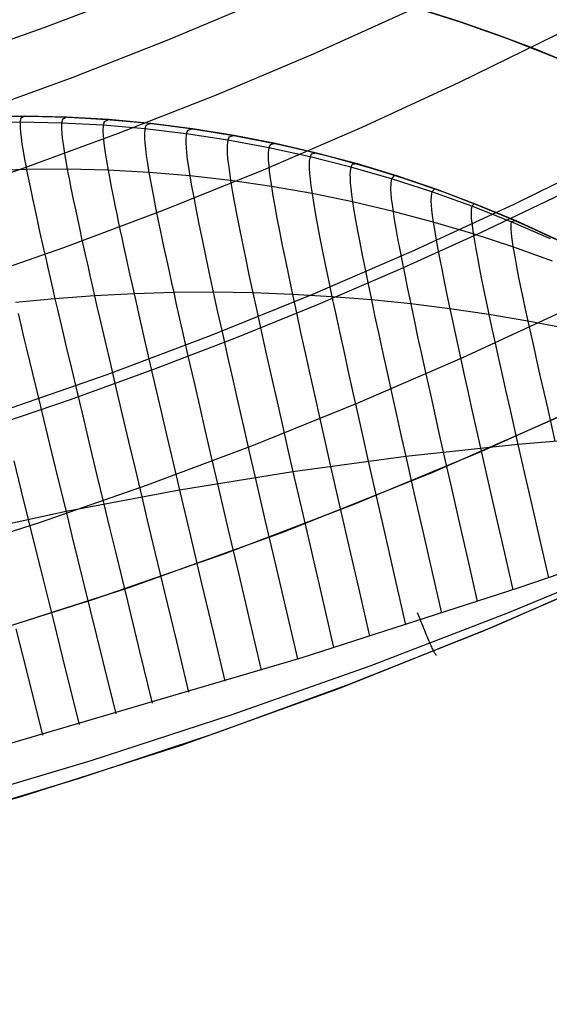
# Model space of a CAD drawing. Header units: millimetres. Extents: x -118 to 118, y -118 to 118.
# Tile 38 of 68: x 34 to 47, y -117 to -94. Entities that reach past the tile are written whole.
import ezdxf

# ---------------------------------------------------------------- set-up
doc = ezdxf.new("R2010")
doc.units = ezdxf.units.MM
doc.header["$MEASUREMENT"] = 0
doc.layers.add('Predefinito', color=5, linetype='Continuous')

msp = doc.modelspace()

# ---------------------------------------------------------------- linework, layer by layer
at = {"layer": 'Predefinito'}
for points in [[(33.558, -103.176), (36.057, -102.308), (38.543, -101.374), (41.016, -100.375), (43.459, -99.318), (45.881, -98.2), (48.282, -97.02), (50.662, -95.779), (53.009, -94.483), (55.325, -93.131), (57.612, -91.723), (59.869, -90.259)], [(40.679, -91.465), (38.768, -92.291), (36.847, -93.075), (34.532, -93.959), (32.209, -94.78), (29.879, -95.54), (27.545, -96.238), (25.209, -96.876), (22.874, -97.454), (20.541, -97.973), (18.212, -98.432), (15.891, -98.833), (13.579, -99.177), (11.28, -99.465), (8.995, -99.698), (6.728, -99.877), (4.475, -100.003), (2.232, -100.078), (-0.004, -100.103), (-1.749, -100.088), (-3.495, -100.042), (-5.246, -99.966), (-7.004, -99.857)], [(33.085, -92.093), (34.256, -92.087), (35.427, -92.122), (36.596, -92.197), (37.762, -92.312), (38.923, -92.467), (40.078, -92.662), (41.226, -92.896), (42.365, -93.17), (43.494, -93.482), (44.611, -93.833), (45.716, -94.222), (46.807, -94.649), (47.883, -95.113), (48.942, -95.613), (49.984, -96.15), (51.006, -96.722), (52.008, -97.328), (52.989, -97.969), (53.947, -98.643), (54.881, -99.349)], [(54.881, -99.349), (54.12, -98.77), (53.338, -98.209), (52.536, -97.667), (51.714, -97.145), (50.873, -96.645), (50.015, -96.167), (49.139, -95.711), (48.247, -95.28), (47.34, -94.873), (46.418, -94.492), (45.483, -94.137), (44.537, -93.808), (43.579, -93.507), (42.612, -93.235), (41.636, -92.99), (40.653, -92.774), (39.664, -92.588), (38.67, -92.43), (37.673, -92.302), (36.675, -92.204), (35.675, -92.135), (34.676, -92.095), (33.679, -92.085)], [(-1.959, -113.483), (1.959, -113.483), (5.875, -113.348), (9.784, -113.078), (13.681, -112.672), (17.562, -112.133), (21.422, -111.46), (25.256, -110.654), (29.06, -109.717), (32.83, -108.648), (36.561, -107.45), (40.248, -106.124), (43.887, -104.672), (47.473, -103.095), (51.004, -101.395), (54.473, -99.574), (57.877, -97.634), (61.213, -95.578)], [(32.914, -96.098), (33.958, -96.085), (35.002, -96.108), (36.044, -96.167), (37.084, -96.261), (38.12, -96.392), (39.151, -96.559), (40.176, -96.761), (41.192, -96.999), (42.2, -97.272), (43.198, -97.579), (44.185, -97.921), (45.159, -98.297), (46.12, -98.706), (47.066, -99.148), (47.996, -99.623), (48.909, -100.13), (49.804, -100.668), (50.68, -101.236), (51.535, -101.835), (52.37, -102.463), (53.182, -103.119)], [(52.882, -102.871), (52.833, -102.832), (52.034, -102.205), (51.214, -101.605), (50.374, -101.033), (49.515, -100.489), (48.638, -99.975), (47.746, -99.492), (46.835, -99.037), (45.91, -98.613), (44.973, -98.221), (44.022, -97.862), (43.06, -97.534), (42.087, -97.239), (41.105, -96.977), (40.115, -96.748), (39.117, -96.553), (38.114, -96.391), (37.106, -96.264), (36.093, -96.17), (35.079, -96.111), (34.063, -96.086), (33.046, -96.095)], [(33.297, -96.089), (34.203, -96.087), (35.111, -96.112), (36.02, -96.165), (36.929, -96.245), (37.838, -96.353), (38.744, -96.489), (39.646, -96.652), (40.543, -96.843), (41.434, -97.061), (42.317, -97.306), (43.192, -97.577), (44.057, -97.874), (44.911, -98.197), (45.753, -98.545), (46.582, -98.917), (47.396, -99.312)], [(-2.028, -117.482), (2.028, -117.482), (6.082, -117.342), (10.129, -117.063), (14.163, -116.643), (18.181, -116.085), (22.177, -115.388), (26.146, -114.554), (30.085, -113.583), (33.987, -112.477), (37.849, -111.237), (41.666, -109.864), (45.433, -108.361), (49.146, -106.728), (52.801, -104.968), (56.393, -103.083), (59.917, -101.075)]]:
    msp.add_lwpolyline(points, dxfattribs=at)
at = {"layer": 'Predefinito', "extrusion": (0.803975, 0.591348, -0.062707)}
msp.add_lwpolyline([(-102.043, -145.003), (-102.007, -144.912), (-101.969, -144.821), (-101.928, -144.731), (-101.885, -144.642), (-101.84, -144.553), (-101.793, -144.465), (-101.743, -144.378), (-101.691, -144.292), (-101.637, -144.207), (-101.581, -144.123), (-101.522, -144.041), (-101.462, -143.96), (-101.399, -143.88), (-101.335, -143.802), (-101.268, -143.725), (-101.2, -143.65), (-101.13, -143.577), (-101.058, -143.505), (-100.985, -143.436), (-100.91, -143.368), (-100.833, -143.302), (-100.756, -143.238), (-100.676, -143.176), (-100.596, -143.116), (-100.514, -143.059), (-100.431, -143.003), (-100.347, -142.95), (-100.262, -142.899), (-100.176, -142.85), (-100.09, -142.803), (-100.003, -142.759), (-99.915, -142.717), (-99.826, -142.677), (-99.736, -142.639), (-99.645, -142.603), (-99.552, -142.569), (-99.458, -142.537), (-99.364, -142.507), (-99.268, -142.479), (-99.171, -142.454), (-99.074, -142.431), (-98.976, -142.411), (-98.877, -142.392), (-98.778, -142.376), (-98.678, -142.363), (-98.578, -142.352), (-98.477, -142.344), (-98.377, -142.337), (-98.276, -142.334), (-98.175, -142.333), (-98.074, -142.334), (-97.973, -142.338), (-97.873, -142.345), (-97.773, -142.353), (-97.673, -142.365), (-97.574, -142.378), (-97.476, -142.394), (-97.378, -142.413), (-97.281, -142.434), (-97.185, -142.457), (-97.09, -142.482), (-96.995, -142.509), (-96.902, -142.539), (-96.81, -142.571)], dxfattribs=at)
at = {"layer": 'Predefinito', "extrusion": (0.918125, 0.389126, 0.075019)}
msp.add_lwpolyline([(-117.5, -135.677), (-117.499, -135.614), (-117.497, -135.551), (-117.494, -135.488), (-117.489, -135.425), (-117.483, -135.361), (-117.476, -135.298), (-117.467, -135.235), (-117.457, -135.171), (-117.446, -135.108), (-117.433, -135.045), (-117.418, -134.982), (-117.403, -134.92), (-117.386, -134.858), (-117.368, -134.796), (-117.348, -134.734), (-117.327, -134.673), (-117.305, -134.612), (-117.281, -134.552), (-117.256, -134.493), (-117.23, -134.434), (-117.203, -134.375), (-117.174, -134.318), (-117.145, -134.261), (-117.114, -134.204), (-117.082, -134.149), (-117.049, -134.094), (-117.014, -134.04), (-116.979, -133.987), (-116.943, -133.935), (-116.905, -133.884), (-116.867, -133.834), (-116.828, -133.785)], dxfattribs=at)
at = {"layer": 'Predefinito', "extrusion": (0.930734, 0.361517, 0.055125)}
msp.add_lwpolyline([(-117.5, -136.08), (-117.499, -136.006), (-117.496, -135.932), (-117.492, -135.857), (-117.485, -135.782), (-117.477, -135.708), (-117.467, -135.633), (-117.454, -135.558), (-117.44, -135.484), (-117.424, -135.409), (-117.406, -135.335), (-117.386, -135.261), (-117.364, -135.188), (-117.341, -135.115), (-117.315, -135.043), (-117.288, -134.971), (-117.258, -134.9), (-117.227, -134.83), (-117.194, -134.761), (-117.16, -134.692), (-117.124, -134.625), (-117.086, -134.558), (-117.046, -134.493), (-117.005, -134.429), (-116.962, -134.366), (-116.918, -134.304), (-116.872, -134.243), (-116.825, -134.184), (-116.777, -134.127), (-116.728, -134.07), (-116.677, -134.016), (-116.625, -133.962), (-116.573, -133.911)], dxfattribs=at)
at = {"layer": 'Predefinito', "extrusion": (0.942077, 0.33331, 0.037347)}
msp.add_lwpolyline([(-117.5, -136.352), (-117.499, -136.271), (-117.496, -136.189), (-117.49, -136.108), (-117.482, -136.026), (-117.472, -135.943), (-117.46, -135.861), (-117.445, -135.779), (-117.428, -135.697), (-117.408, -135.615), (-117.386, -135.533), (-117.362, -135.452), (-117.335, -135.372), (-117.306, -135.292), (-117.275, -135.213), (-117.242, -135.135), (-117.206, -135.058), (-117.169, -134.982), (-117.129, -134.906), (-117.087, -134.833), (-117.043, -134.76), (-116.997, -134.689), (-116.949, -134.619), (-116.899, -134.551), (-116.848, -134.484), (-116.795, -134.42), (-116.74, -134.356), (-116.684, -134.295), (-116.626, -134.236), (-116.567, -134.178), (-116.507, -134.122), (-116.445, -134.068), (-116.383, -134.017)], dxfattribs=at)
at = {"layer": 'Predefinito'}
for points in [[(59.645, -81.929, -145.059), (57.5, -83.449, -145.059), (55.317, -84.915, -145.058), (53.194, -86.268, -145.056), (51.04, -87.57, -145.053), (48.818, -88.84, -145.049), (46.582, -90.048, -145.044), (44.336, -91.192, -145.038), (42.079, -92.273, -145.032), (39.812, -93.293, -145.025), (37.534, -94.252, -145.018), (35.227, -95.158, -145.012), (32.906, -96.003, -145.005)], [(58.94, -84.589, -141.4), (56.796, -86.039, -141.401), (54.618, -87.433, -141.402), (52.411, -88.772, -141.402), (50.177, -90.054, -141.402), (47.919, -91.278, -141.402), (45.638, -92.443, -141.401), (43.337, -93.549, -141.4), (41.017, -94.595, -141.399), (38.68, -95.581, -141.398), (36.325, -96.508, -141.396), (33.956, -97.374, -141.394), (31.574, -98.181, -141.392)], [(32.583, -100.097, -143.679), (35.015, -99.252, -143.679), (37.43, -98.347, -143.68), (39.825, -97.381, -143.68), (42.199, -96.355, -143.68), (44.55, -95.269, -143.68), (46.877, -94.126, -143.68), (49.179, -92.926, -143.68), (51.454, -91.671, -143.68), (53.7, -90.36, -143.68), (55.916, -88.996, -143.681), (58.1, -87.579, -143.681), (60.251, -86.11, -143.681)], [(33.159, -103.594, -153.679), (35.175, -102.911, -153.679), (37.179, -102.187, -153.679), (39.17, -101.422, -153.68), (41.148, -100.618, -153.68), (43.112, -99.774, -153.68), (45.062, -98.891, -153.68), (46.996, -97.97, -153.68), (48.913, -97.012, -153.68), (50.813, -96.015, -153.68), (52.696, -94.982, -153.68), (54.56, -93.913, -153.68), (56.404, -92.808, -153.68), (58.228, -91.667, -153.681)], [(54.881, -99.349, -99.999), (54.095, -98.752, -99.999), (53.292, -98.177, -99.999), (52.472, -97.626, -99.999), (51.637, -97.098, -99.999), (50.787, -96.595, -99.999), (49.923, -96.117, -99.999), (49.045, -95.664, -99.999), (48.155, -95.237, -99.999), (47.251, -94.835, -99.999), (46.337, -94.46, -99.999), (45.412, -94.111, -99.999), (44.477, -93.789, -99.999), (43.533, -93.494, -100), (42.581, -93.226, -100), (41.622, -92.987, -100), (40.656, -92.775, -100), (39.685, -92.591, -100), (38.709, -92.436, -100), (37.73, -92.309, -100), (36.746, -92.21, -100), (35.761, -92.14, -100), (34.774, -92.098, -100), (33.786, -92.085, -100.001)], [(-0.053, -111.433, -161), (2.635, -111.403, -161), (5.322, -111.307, -161), (8.007, -111.145, -161), (10.689, -110.916, -161), (13.366, -110.621, -161), (16.036, -110.26, -161), (18.7, -109.832, -161), (21.355, -109.338, -161), (23.999, -108.777, -161), (26.633, -108.15, -161), (29.254, -107.455, -161), (31.861, -106.694, -161), (34.453, -105.865, -161), (37.028, -104.971, -161), (39.583, -104.011, -161), (42.118, -102.987, -161), (44.627, -101.902, -161), (47.112, -100.755, -161), (49.571, -99.548, -161), (52.004, -98.28, -161), (54.408, -96.954, -161), (56.782, -95.569, -161), (59.124, -94.128, -161)], [(46.739, -99.041, -107.647), (45.794, -98.633, -107.705), (44.841, -98.256, -107.76), (43.878, -97.91, -107.812), (42.907, -97.596, -107.862), (41.929, -97.314, -107.908), (40.945, -97.065, -107.952), (39.955, -96.848, -107.993), (38.961, -96.664, -108.031), (37.963, -96.512, -108.066), (36.963, -96.393, -108.099), (35.961, -96.308, -108.128), (34.958, -96.255, -108.155), (33.956, -96.235, -108.179), (32.955, -96.249, -108.2)], [(34.063, -96.086, -100), (33.97, -96.148, -106.135), (33.956, -96.235, -108.179), (33.958, -96.381, -110.221), (33.967, -96.482, -111.239), (33.981, -96.606, -112.253), (34.002, -96.753, -113.262), (34.031, -96.929, -114.266), (34.067, -97.134, -115.262), (34.089, -97.248, -115.757), (34.112, -97.371, -116.251), (34.138, -97.503, -116.741), (34.167, -97.644, -117.23), (34.198, -97.793, -117.715), (34.231, -97.95, -118.198), (34.266, -98.116, -118.677), (34.303, -98.291, -119.154), (34.343, -98.474, -119.626), (34.385, -98.665, -120.095), (34.429, -98.865, -120.56), (34.476, -99.072, -121.021), (34.524, -99.288, -121.478), (34.575, -99.512, -121.93), (34.628, -99.743, -122.377), (34.683, -99.983, -122.82), (34.74, -100.23, -123.257), (34.799, -100.485, -123.689), (34.86, -100.748, -124.115), (34.923, -101.018, -124.536), (34.988, -101.295, -124.952), (35.055, -101.579, -125.362), (35.195, -102.167, -126.167), (35.34, -102.78, -126.951), (35.492, -103.415, -127.716), (35.649, -104.07, -128.461), (35.811, -104.744, -129.188), (35.977, -105.433, -129.897), (36.116, -106.005, -130.46), (36.256, -106.586, -131.013), (36.544, -107.772, -132.086), (36.839, -108.987, -133.119), (37.142, -110.227, -134.116)], [(35.079, -96.111, -100), (34.976, -96.17, -106.117), (34.958, -96.255, -108.155), (34.956, -96.398, -110.191), (34.963, -96.497, -111.206), (34.975, -96.617, -112.217), (34.993, -96.762, -113.224), (35.019, -96.933, -114.225), (35.053, -97.134, -115.219), (35.095, -97.367, -116.205), (35.12, -97.496, -116.695), (35.146, -97.633, -117.182), (35.175, -97.779, -117.666), (35.207, -97.933, -118.148), (35.24, -98.096, -118.627), (35.276, -98.267, -119.102), (35.314, -98.446, -119.574), (35.354, -98.633, -120.043), (35.396, -98.829, -120.507), (35.441, -99.032, -120.967), (35.488, -99.243, -121.424), (35.536, -99.462, -121.875), (35.587, -99.689, -122.323), (35.64, -99.923, -122.765), (35.695, -100.166, -123.202), (35.752, -100.415, -123.634), (35.81, -100.673, -124.061), (35.871, -100.937, -124.482), (35.999, -101.487, -125.309), (36.133, -102.063, -126.115), (36.274, -102.663, -126.901), (36.42, -103.284, -127.668), (36.572, -103.926, -128.416), (36.729, -104.586, -129.146), (36.89, -105.261, -129.858), (37.024, -105.822, -130.426), (37.16, -106.392, -130.982), (37.439, -107.555, -132.064), (37.726, -108.747, -133.107), (38.019, -109.964, -134.114)], [(36.093, -96.17, -100), (35.982, -96.225, -106.097), (35.961, -96.308, -108.128), (35.955, -96.447, -110.158), (35.959, -96.543, -111.169), (35.969, -96.66, -112.177), (35.985, -96.801, -113.181), (36.009, -96.969, -114.179), (36.04, -97.164, -115.17), (36.079, -97.391, -116.154), (36.102, -97.517, -116.642), (36.127, -97.651, -117.128), (36.155, -97.794, -117.612), (36.184, -97.944, -118.092), (36.216, -98.103, -118.57), (36.25, -98.27, -119.045), (36.286, -98.445, -119.516), (36.325, -98.627, -119.984), (36.365, -98.818, -120.447), (36.407, -99.016, -120.907), (36.452, -99.222, -121.363), (36.499, -99.436, -121.814), (36.547, -99.658, -122.261), (36.598, -99.886, -122.704), (36.651, -100.123, -123.141), (36.705, -100.367, -123.573), (36.762, -100.618, -124), (36.82, -100.876, -124.422), (36.943, -101.413, -125.25), (37.072, -101.975, -126.057), (37.208, -102.56, -126.846), (37.349, -103.167, -127.615), (37.495, -103.794, -128.366), (37.646, -104.438, -129.099), (37.802, -105.097, -129.815), (38.063, -106.204, -130.949), (38.333, -107.342, -132.041), (38.611, -108.508, -133.095), (38.895, -109.699, -134.113)], [(37.106, -96.264, -100), (36.987, -96.314, -106.075), (36.963, -96.393, -108.099), (36.953, -96.528, -110.121), (36.956, -96.621, -111.129), (36.964, -96.735, -112.133), (36.978, -96.872, -113.133), (36.999, -97.035, -114.128), (37.027, -97.225, -115.116), (37.064, -97.445, -116.097), (37.109, -97.698, -117.069), (37.163, -97.983, -118.031), (37.225, -98.299, -118.981), (37.296, -98.647, -119.918), (37.334, -98.832, -120.381), (37.375, -99.025, -120.841), (37.417, -99.226, -121.296), (37.462, -99.434, -121.747), (37.508, -99.649, -122.194), (37.557, -99.872, -122.636), (37.607, -100.102, -123.073), (37.66, -100.339, -123.505), (37.714, -100.583, -123.933), (37.77, -100.834, -124.355), (37.887, -101.357, -125.184), (38.012, -101.904, -125.994), (38.142, -102.473, -126.784), (38.278, -103.064, -127.556), (38.419, -103.673, -128.311), (38.564, -104.3, -129.047), (38.713, -104.942, -129.767), (38.966, -106.021, -130.912), (39.227, -107.132, -132.015), (39.495, -108.27, -133.081), (39.77, -109.432, -134.113)], [(38.114, -96.391, -100), (37.989, -96.436, -106.05), (37.963, -96.512, -108.066), (37.951, -96.642, -110.08), (37.951, -96.732, -111.084), (37.958, -96.842, -112.085), (37.97, -96.974, -113.082), (37.988, -97.131, -114.073), (38.014, -97.315, -115.058), (38.048, -97.529, -116.035), (38.091, -97.773, -117.004), (38.141, -98.049, -117.964), (38.2, -98.356, -118.912), (38.267, -98.693, -119.847), (38.342, -99.059, -120.768), (38.425, -99.455, -121.673), (38.516, -99.88, -122.562), (38.564, -100.102, -122.999), (38.614, -100.332, -123.431), (38.719, -100.813, -124.282), (38.832, -101.319, -125.112), (38.951, -101.849, -125.924), (39.076, -102.401, -126.717), (39.206, -102.974, -127.492), (39.341, -103.565, -128.25), (39.481, -104.172, -128.991), (39.624, -104.795, -129.715), (39.867, -105.844, -130.871), (40.119, -106.925, -131.988), (40.377, -108.032, -133.068), (40.642, -109.162, -134.115)], [(39.117, -96.553, -100), (38.989, -96.591, -106.024), (38.961, -96.664, -108.031), (38.946, -96.788, -110.036), (38.945, -96.874, -111.036), (38.95, -96.98, -112.033), (38.96, -97.107, -113.025), (38.977, -97.258, -114.013), (39.001, -97.436, -114.994), (39.032, -97.641, -115.968), (39.072, -97.877, -116.934), (39.119, -98.143, -117.89), (39.175, -98.439, -118.836), (39.238, -98.764, -119.769), (39.309, -99.118, -120.689), (39.388, -99.5, -121.593), (39.474, -99.91, -122.481), (39.568, -100.347, -123.351), (39.669, -100.81, -124.202), (39.776, -101.299, -125.034), (39.89, -101.811, -125.848), (40.009, -102.344, -126.643), (40.134, -102.897, -127.422), (40.263, -103.468, -128.184), (40.396, -104.055, -128.929), (40.534, -104.656, -129.658), (40.768, -105.673, -130.828), (41.009, -106.721, -131.959), (41.258, -107.794, -133.055), (41.513, -108.89, -134.118)], [(40.115, -96.748, -100), (39.984, -96.78, -105.995), (39.955, -96.848, -107.993), (39.938, -96.966, -109.989), (39.937, -97.048, -110.984), (39.94, -97.149, -111.976), (39.949, -97.271, -112.964), (39.964, -97.416, -113.947), (39.985, -97.586, -114.925), (40.014, -97.783, -115.895), (40.051, -98.01, -116.858), (40.096, -98.265, -117.811), (40.148, -98.549, -118.754), (40.208, -98.861, -119.685), (40.276, -99.201, -120.603), (40.35, -99.568, -121.507), (40.432, -99.962, -122.394), (40.521, -100.382, -123.264), (40.617, -100.828, -124.116), (40.719, -101.298, -124.95), (40.827, -101.79, -125.766), (40.941, -102.303, -126.564), (41.06, -102.834, -127.346), (41.183, -103.383, -128.112), (41.311, -103.947, -128.862), (41.442, -104.525, -129.597), (41.666, -105.508, -130.782), (41.898, -106.52, -131.929), (42.137, -107.557, -133.042), (42.382, -108.616, -134.123)], [(41.105, -96.977, -100), (40.975, -97.001, -105.965), (40.945, -97.065, -107.952), (40.927, -97.176, -109.938), (40.924, -97.254, -110.928), (40.926, -97.35, -111.915), (40.934, -97.466, -112.899), (40.947, -97.604, -113.877), (40.967, -97.766, -114.851), (40.994, -97.954, -115.817), (41.029, -98.17, -116.776), (41.071, -98.414, -117.726), (41.12, -98.686, -118.667), (41.176, -98.984, -119.595), (41.24, -99.309, -120.512), (41.311, -99.66, -121.414), (41.388, -100.036, -122.301), (41.473, -100.438, -123.171), (41.564, -100.865, -124.024), (41.661, -101.314, -124.859), (41.764, -101.785, -125.677), (41.872, -102.276, -126.479), (41.985, -102.785, -127.265), (42.102, -103.31, -128.035), (42.224, -103.85, -128.791), (42.348, -104.403, -129.531), (42.563, -105.349, -130.733), (42.785, -106.323, -131.899), (43.014, -107.321, -133.031), (43.248, -108.34, -134.132)], [(42.087, -97.239, -100), (41.959, -97.256, -105.932), (41.929, -97.314, -107.908), (41.911, -97.418, -109.883), (41.908, -97.491, -110.868), (41.909, -97.582, -111.85), (41.916, -97.691, -112.829), (41.928, -97.822, -113.803), (41.946, -97.975, -114.771), (41.971, -98.154, -115.734), (42.004, -98.359, -116.689), (42.043, -98.59, -117.636), (42.089, -98.848, -118.573), (42.143, -99.132, -119.499), (42.203, -99.441, -120.413), (42.27, -99.774, -121.314), (42.343, -100.133, -122.201), (42.423, -100.515, -123.071), (42.509, -100.921, -123.925), (42.601, -101.349, -124.762), (42.699, -101.797, -125.583), (42.801, -102.264, -126.388), (42.908, -102.748, -127.178), (43.02, -103.248, -127.953), (43.135, -103.762, -128.714), (43.253, -104.289, -129.461), (43.458, -105.195, -130.682), (43.671, -106.128, -131.867), (43.889, -107.085, -133.021), (44.113, -108.062, -134.145)], [(46.789, -99.579, -115.236), (45.836, -99.238, -115.346), (44.878, -98.925, -115.451), (43.914, -98.639, -115.551), (42.945, -98.382, -115.645), (41.971, -98.154, -115.734), (40.994, -97.954, -115.817), (40.014, -97.783, -115.895), (39.032, -97.641, -115.968), (38.048, -97.529, -116.035), (37.064, -97.445, -116.097), (36.079, -97.391, -116.154), (35.095, -97.367, -116.205), (34.112, -97.371, -116.251), (33.132, -97.406, -116.291)], [(43.06, -97.534, -100), (42.974, -97.522, -103.931), (42.907, -97.596, -107.862), (42.889, -97.692, -109.825), (42.887, -97.845, -111.781), (42.893, -97.947, -112.754), (42.904, -98.07, -113.723), (42.921, -98.214, -114.687), (42.945, -98.382, -115.645), (42.975, -98.576, -116.596), (43.012, -98.794, -117.539), (43.056, -99.037, -118.473), (43.106, -99.305, -119.397), (43.163, -99.597, -120.309), (43.226, -99.912, -121.209), (43.295, -100.251, -122.094), (43.371, -100.612, -122.965), (43.452, -100.996, -123.82), (43.539, -101.401, -124.659), (43.631, -101.825, -125.483), (43.728, -102.267, -126.292), (43.83, -102.725, -127.086), (43.935, -103.198, -127.866), (44.044, -103.685, -128.633), (44.156, -104.183, -129.386), (44.351, -105.047, -130.628), (44.554, -105.937, -131.836), (44.762, -106.849, -133.013), (44.975, -107.781, -134.162)], [(44.022, -97.862, -100), (43.941, -97.846, -103.907), (43.878, -97.91, -107.812), (43.861, -97.997, -109.763), (43.859, -98.138, -111.708), (43.865, -98.234, -112.675), (43.875, -98.348, -113.639), (43.892, -98.482, -114.598), (43.914, -98.639, -115.551), (43.942, -98.82, -116.497), (43.977, -99.025, -117.437), (44.019, -99.253, -118.367), (44.066, -99.504, -119.288), (44.119, -99.777, -120.198), (44.179, -100.073, -121.096), (44.244, -100.391, -121.982), (44.315, -100.731, -122.853), (44.392, -101.091, -123.709), (44.474, -101.471, -124.55), (44.561, -101.869, -125.376), (44.653, -102.285, -126.189), (44.748, -102.715, -126.988), (44.848, -103.16, -127.774), (44.95, -103.617, -128.546), (45.056, -104.086, -129.307), (45.242, -104.904, -130.572), (45.434, -105.748, -131.805), (45.632, -106.613, -133.008), (45.835, -107.496, -134.184)], [(44.973, -98.221, -100), (44.898, -98.202, -103.881), (44.841, -98.256, -107.76), (44.826, -98.334, -109.698), (44.825, -98.462, -111.63), (44.831, -98.55, -112.592), (44.841, -98.655, -113.55), (44.857, -98.779, -114.503), (44.878, -98.925, -115.451), (44.905, -99.092, -116.393), (44.938, -99.282, -117.328), (44.977, -99.494, -118.255), (45.022, -99.727, -119.173), (45.072, -99.982, -120.081), (45.129, -100.257, -120.978), (45.19, -100.553, -121.862), (45.257, -100.869, -122.734), (45.329, -101.205, -123.591), (45.407, -101.559, -124.434), (45.488, -101.93, -125.264), (45.574, -102.317, -126.08), (45.664, -102.718, -126.884), (45.758, -103.133, -127.676), (45.953, -103.996, -129.223), (46.13, -104.767, -130.514), (46.312, -105.561, -131.774), (46.5, -106.376, -133.006), (46.692, -107.208, -134.213)], [(45.91, -98.613, -100), (45.794, -98.633, -107.705), (45.783, -98.701, -109.63), (45.783, -98.817, -111.548), (45.79, -98.896, -112.504), (45.8, -98.992, -113.456), (45.816, -99.105, -114.403), (45.836, -99.238, -115.346), (45.862, -99.392, -116.283), (45.894, -99.566, -117.214), (45.931, -99.761, -118.137), (45.973, -99.975, -119.052), (46.021, -100.21, -119.958), (46.074, -100.463, -120.853), (46.132, -100.736, -121.737), (46.195, -101.028, -122.608), (46.263, -101.337, -123.467), (46.335, -101.664, -124.312), (46.412, -102.007, -125.145), (46.492, -102.364, -125.966), (46.577, -102.735, -126.775), (46.664, -103.118, -127.573), (46.848, -103.915, -129.134)], [(47.129, -101.206, -122.476), (46.195, -101.028, -122.608), (45.257, -100.869, -122.734), (44.315, -100.731, -122.853), (43.371, -100.612, -122.965), (42.423, -100.515, -123.071), (41.473, -100.438, -123.171), (40.521, -100.382, -123.264), (39.568, -100.347, -123.351), (38.614, -100.332, -123.431), (37.66, -100.339, -123.505), (36.705, -100.367, -123.573), (35.752, -100.415, -123.634), (34.799, -100.485, -123.689), (33.848, -100.576, -123.737)], [(33.911, -100.844, -124.163), (33.977, -101.119, -124.584), (34.044, -101.401, -124.999), (34.113, -101.69, -125.409), (34.257, -102.289, -126.212), (34.407, -102.913, -126.995), (34.564, -103.559, -127.758), (34.726, -104.226, -128.501), (34.893, -104.912, -129.225), (35.065, -105.614, -129.931), (35.207, -106.195, -130.491), (35.352, -106.786, -131.04), (35.648, -107.991, -132.105), (35.952, -109.227, -133.13), (36.262, -110.487, -134.118)], [(48.11, -102.799, -135), (45.075, -104.166, -135), (42.001, -105.443, -135), (38.894, -106.628, -135), (35.753, -107.722, -135), (32.579, -108.724, -135)], [(48.627, -103.776, -128.945), (45.953, -103.996, -129.223), (43.253, -104.289, -129.461), (40.534, -104.656, -129.658), (37.802, -105.097, -129.815), (35.065, -105.614, -129.931), (32.33, -106.206, -130.006)], [(33.804, -104.394, -128.535), (33.976, -105.09, -129.257), (34.153, -105.803, -129.96), (34.299, -106.393, -130.517), (34.447, -106.991, -131.063), (34.751, -108.214, -132.122), (35.063, -109.466, -133.14), (35.382, -110.745, -134.12)], [(31.864, -111.742, -134.128), (40.758, -109.126, -134.115), (45.964, -107.453, -134.188), (48.338, -106.637, -134.289)], [(32.272, -112.622, -135.203), (35.673, -111.61, -135.186), (39.048, -110.511, -135.154), (42.395, -109.326, -135.109), (45.715, -108.055, -135.059), (49.01, -106.686, -135.019)], [(48.233, -107.144, -135.851), (45.079, -108.509, -136.12), (41.884, -109.782, -136.323), (38.65, -110.962, -136.468), (35.38, -112.047, -136.559), (32.08, -113.036, -136.603)], [(33.854, -108.439, -132.136), (34.173, -109.706, -133.148), (34.5, -111, -134.123)]]:
    msp.add_polyline3d(points, dxfattribs=at)

doc.saveas('drawing.dxf')
